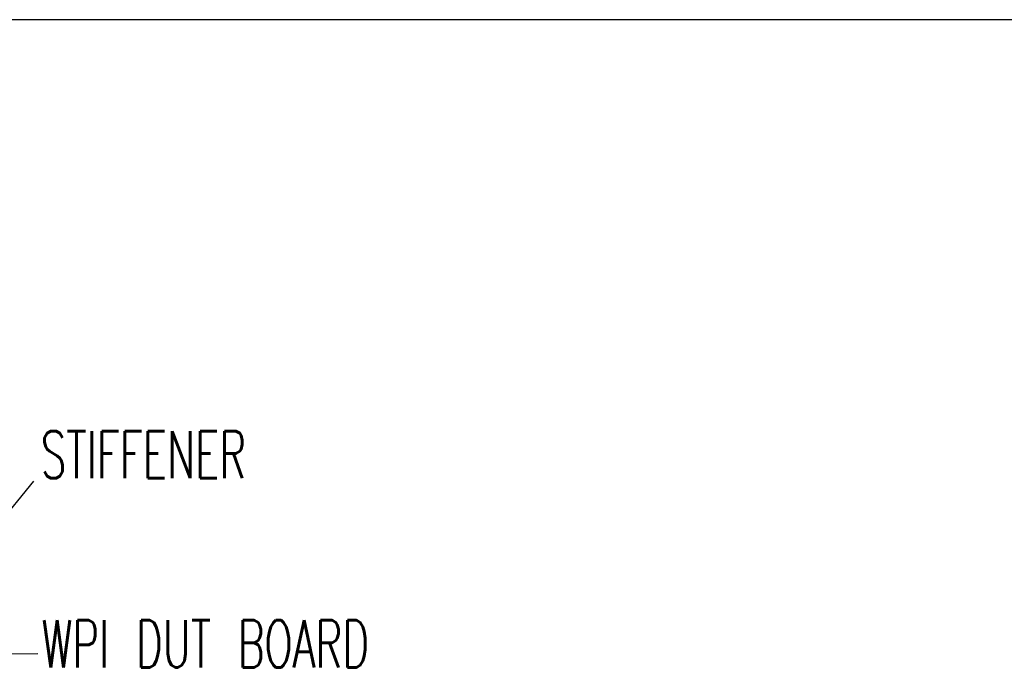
# Model space of a CAD drawing. Extents: x -1765 to 4890, y -3481 to 1222.
# Tile 63 of 98: x 2742 to 3092, y -2850 to -2620. Entities that reach past the tile are written whole.
import ezdxf

# ---------------------------------------------------------------- set-up
doc = ezdxf.new("R2010")
doc.units = 0
doc.layers.add('1', color=7, linetype='CONTINUOUS')
doc.styles.add('CONVERTER_1', font='txt.shx', dxfattribs={"width": 0.63})
doc.dimstyles.get("Standard").update_dxf_attribs({"dimtxt": 0.18, "dimasz": 0.18, "dimexe": 0.18, "dimexo": 0.0625, "dimgap": 0.09, "dimtad": 0, "dimtih": 1, "dimtoh": 1, "dimdec": 4, "dimzin": 0, "dimtxsty": 'STANDARD', "dimcen": 0.09, "dimazin": 3, "dimtfac": 1, "dimtdec": 4, "dimtofl": 0, "dimtmove": 0, "dimatfit": 3, "dimtolj": 1, "dimtzin": 0})

# ---------------------------------------------------------------- blocks, each defined once
blk = doc.blocks.new('TEXT__271', base_point=(-2000, -2800))
at = {"layer": '1', "color": 1, "linetype": 'CONTINUOUS'}
for p, q in [((3700, -2620), (-700, -2620)), ((4800, -2620), (400, -2620))]:
    blk.add_line(p, q, dxfattribs=at)
blk = doc.blocks.new('EG_TOP_LOAD_AP__249', base_point=(2330.31, -2926.79))
at = {"layer": '1', "color": 1, "style": 'CONVERTER_1', "width": 0.63}
for s, p in [('STIFFENER', (2749.48, -2782.96)), ('WPI DUT BOARD', (2749.84, -2850.17))]:
    blk.add_text(s, height=16.8, dxfattribs=at).set_placement(p)
at = {"layer": '1', "color": 1, "linetype": 'CONTINUOUS', "has_arrowhead": 0}
for points in [[(2704.6, -2835.78), (2747.05, -2784.01)], [(2706.56, -2845.65), (2748.45, -2845.18)]]:
    blk.add_leader(points, dimstyle='Standard', dxfattribs=at)

msp = doc.modelspace()

# ---------------------------------------------------------------- block references
at = {"layer": '1'}
for name, p in [('TEXT__271', (-2000, -2800)), ('EG_TOP_LOAD_AP__249', (2330.31, -2926.79))]:
    msp.add_blockref(name, p, dxfattribs=at)

doc.saveas('drawing.dxf')
